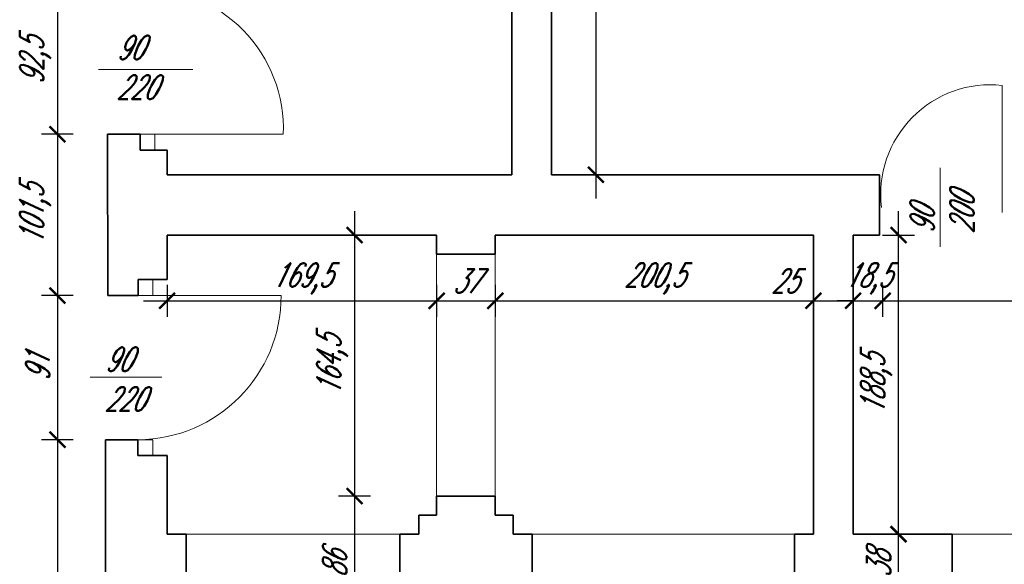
# Model space of a CAD drawing. Header units: millimetres. Extents: x 402 to 79005, y -7782 to 89952.
# Tile 251 of 256: x 25987 to 26607, y 38815 to 39158. Entities that reach past the tile are written whole.
import ezdxf

# ---------------------------------------------------------------- set-up
doc = ezdxf.new("R2010")
doc.units = ezdxf.units.MM
doc.header["$LTSCALE"] = 10
doc.linetypes.add('DASHED', pattern=[19.05, 12.7, -6.35])
doc.layers.get('0').update_dxf_attribs({"lineweight": 0})
doc.layers.get('Defpoints').update_dxf_attribs({"color": 253})
for name, color, linetype, lineweight in [('01 parter - ściany', 253, 'Continuous', 35), ('03_drzwi', 253, 'Continuous', 15), ('04-2_nad', 253, 'DASHED', 5), ('05-01_wymiary', 253, 'Continuous', 5)]:
    doc.layers.add(name, color=color, linetype=linetype, lineweight=lineweight)
doc.styles.add('ariel_wym', font='simplex.shx', dxfattribs={"width": 0.65, "oblique": 25})
doc.dimstyles.new('ariel 50 wnętrze', dxfattribs={"dimtxt": 15, "dimasz": 10, "dimexe": 10, "dimexo": 0, "dimgap": 5, "dimtad": 1, "dimdec": 1, "dimrnd": 0.5, "dimtxsty": 'ariel_wym', "dimblk": 'ARCHTICK', "dimcen": 2.5, "dimdle": 15, "dimazin": 0, "dimtfac": 1, "dimtdec": 1, "dimtix": 1, "dimtmove": 0, "dimatfit": 3, "dimldrblk": 'DOT', "dimfxl": 0, "dimarcsym": 0})

# ---------------------------------------------------------------- blocks, each defined once
blk = doc.blocks.new('_ArchTick')
at = {"color": 0, "linetype": 'ByBlock', "const_width": 0.15}
blk.add_lwpolyline([(-0.5, -0.5), (0.5, 0.5)], dxfattribs=at)
blk = doc.blocks.new('*D871')
at = {"layer": '05-01_wymiary', "color": 0, "lineweight": -2}
for p, q in [((26010.71, 39192.81), (26010.71, 39070.54)), ((26020.71, 39177.81), (26000.71, 39177.81)), ((26020.71, 39085.54), (26000.71, 39085.54))]:
    blk.add_line(p, q, dxfattribs=at)
at = {"layer": 'Defpoints', "color": 0}
for p in [(26042.3, 39177.81), (26010.71, 39085.54), (26042.27, 39085.54)]:
    blk.add_point(p, dxfattribs=at)
at = {"layer": '05-01_wymiary', "color": 0, "lineweight": -2, "xscale": 10, "yscale": 10, "zscale": 10}
for p, rotation in [((26010.71, 39177.81), 90), ((26010.71, 39085.54), 270)]:
    blk.add_blockref('_ArchTick', p, dxfattribs=dict(at, rotation=rotation))
at = {"layer": '05-01_wymiary', "color": 0, "insert": (25996.78, 39131.67), "char_height": 15, "attachment_point": 5, "rotation": 90, "style": 'ariel_wym'}
blk.add_mtext('92,5', dxfattribs=at)
blk = doc.blocks.new('_Dot')
at = {"color": 0, "linetype": 'ByBlock', "lineweight": -2}
blk.add_line((-0.5, 0), (-1, 0), dxfattribs=at)
at = {"color": 0, "linetype": 'ByBlock', "const_width": 0.5}
blk.add_lwpolyline([(-0.25, 0, 1), (0.25, 0, 1)], format="xyb", close=True, dxfattribs=at)
blk = doc.blocks.new('*D872')
at = {"layer": '05-01_wymiary', "color": 0, "lineweight": -2}
for p, q in [((26010.71, 39100.54), (26010.71, 38969.03)), ((26020.71, 39085.54), (26000.71, 39085.54)), ((26020.71, 38984.03), (26000.71, 38984.03))]:
    blk.add_line(p, q, dxfattribs=at)
at = {"layer": 'Defpoints', "color": 0}
for p in [(26042.27, 39085.54), (26010.71, 38984.03), (26042.42, 38984.03)]:
    blk.add_point(p, dxfattribs=at)
at = {"layer": '05-01_wymiary', "color": 0, "lineweight": -2, "xscale": 10, "yscale": 10, "zscale": 10}
for p, rotation in [((26010.71, 39085.54), 90), ((26010.71, 38984.03), 270)]:
    blk.add_blockref('_ArchTick', p, dxfattribs=dict(at, rotation=rotation))
at = {"layer": '05-01_wymiary', "color": 0, "insert": (25996.78, 39034.78), "char_height": 15, "attachment_point": 5, "rotation": 90, "style": 'ariel_wym'}
blk.add_mtext('101,5', dxfattribs=at)
blk = doc.blocks.new('*D873')
at = {"layer": '05-01_wymiary', "color": 0, "lineweight": -2}
for p, q in [((26010.71, 38999.03), (26010.71, 38878.21)), ((26020.71, 38984.03), (26000.71, 38984.03)), ((26020.71, 38893.21), (26000.71, 38893.21))]:
    blk.add_line(p, q, dxfattribs=at)
at = {"layer": 'Defpoints', "color": 0}
for p in [(26042.42, 38984.03), (26010.71, 38893.21), (26040.88, 38893.21)]:
    blk.add_point(p, dxfattribs=at)
at = {"layer": '05-01_wymiary', "color": 0, "lineweight": -2, "xscale": 10, "yscale": 10, "zscale": 10}
for p, rotation in [((26010.71, 38984.03), 90), ((26010.71, 38893.21), 270)]:
    blk.add_blockref('_ArchTick', p, dxfattribs=dict(at, rotation=rotation))
at = {"layer": '05-01_wymiary', "color": 0, "insert": (25998.21, 38938.62), "char_height": 15, "attachment_point": 5, "rotation": 90, "style": 'ariel_wym'}
blk.add_mtext('91', dxfattribs=at)
blk = doc.blocks.new('*D874')
at = {"layer": '05-01_wymiary', "color": 0, "lineweight": -2}
for p, q in [((26010.71, 38908.21), (26010.71, 38556.73)), ((26020.71, 38893.21), (26000.71, 38893.21)), ((26020.71, 38571.73), (26000.71, 38571.73))]:
    blk.add_line(p, q, dxfattribs=at)
at = {"layer": 'Defpoints', "color": 0}
for p in [(26040.88, 38893.21), (26010.71, 38571.73), (26041.04, 38571.73)]:
    blk.add_point(p, dxfattribs=at)
at = {"layer": '05-01_wymiary', "color": 0, "lineweight": -2, "xscale": 10, "yscale": 10, "zscale": 10}
for p, rotation in [((26010.71, 38893.21), 90), ((26010.71, 38571.73), 270)]:
    blk.add_blockref('_ArchTick', p, dxfattribs=dict(at, rotation=rotation))
at = {"layer": '05-01_wymiary', "color": 0, "insert": (25996.78, 38732.47), "char_height": 15, "attachment_point": 5, "rotation": 90, "style": 'ariel_wym'}
blk.add_mtext('321,5', dxfattribs=at)
blk = doc.blocks.new('*D875')
at = {"layer": '05-01_wymiary', "color": 0, "lineweight": -2}
for p, q in [((26197.83, 39037.05), (26197.83, 38842.74)), ((26207.83, 39022.05), (26187.83, 39022.05)), ((26207.83, 38857.74), (26187.83, 38857.74))]:
    blk.add_line(p, q, dxfattribs=at)
at = {"layer": 'Defpoints', "color": 0}
for p in [(26249.51, 39022.05), (26197.83, 38857.74), (26249.51, 38857.74)]:
    blk.add_point(p, dxfattribs=at)
at = {"layer": '05-01_wymiary', "color": 0, "lineweight": -2, "xscale": 10, "yscale": 10, "zscale": 10}
for p, rotation in [((26197.83, 39022.05), 90), ((26197.83, 38857.74), 270)]:
    blk.add_blockref('_ArchTick', p, dxfattribs=dict(at, rotation=rotation))
at = {"layer": '05-01_wymiary', "color": 0, "insert": (26183.9, 38939.89), "char_height": 15, "attachment_point": 5, "rotation": 90, "style": 'ariel_wym'}
blk.add_mtext('164,5', dxfattribs=at)
blk = doc.blocks.new('*D876')
at = {"layer": '05-01_wymiary', "color": 0, "lineweight": -2}
for p, q in [((26197.83, 38872.74), (26197.83, 38756.73)), ((26207.83, 38857.74), (26187.83, 38857.74)), ((26207.83, 38771.73), (26187.83, 38771.73))]:
    blk.add_line(p, q, dxfattribs=at)
at = {"layer": 'Defpoints', "color": 0}
for p in [(26249.51, 38857.74), (26197.83, 38771.73), (26249.51, 38771.73)]:
    blk.add_point(p, dxfattribs=at)
at = {"layer": '05-01_wymiary', "color": 0, "lineweight": -2, "xscale": 10, "yscale": 10, "zscale": 10}
for p, rotation in [((26197.83, 38857.74), 90), ((26197.83, 38771.73), 270)]:
    blk.add_blockref('_ArchTick', p, dxfattribs=dict(at, rotation=rotation))
at = {"layer": '05-01_wymiary', "color": 0, "insert": (26185.33, 38814.73), "char_height": 15, "attachment_point": 5, "rotation": 90, "style": 'ariel_wym'}
blk.add_mtext('86', dxfattribs=at)
blk = doc.blocks.new('*D898')
at = {"layer": '05-01_wymiary', "color": 0, "lineweight": -2}
for p, q in [((26540.42, 38780.74), (26540.42, 38848.74)), ((26530.42, 38833.74), (26550.42, 38833.74)), ((26530.42, 38795.74), (26550.42, 38795.74))]:
    blk.add_line(p, q, dxfattribs=at)
at = {"layer": 'Defpoints', "color": 0}
for p in [(26511.83, 38833.74), (26540.42, 38833.74), (26511.83, 38795.74)]:
    blk.add_point(p, dxfattribs=at)
at = {"layer": '05-01_wymiary', "color": 0, "lineweight": -2, "xscale": 10, "yscale": 10, "zscale": 10}
for p, rotation in [((26540.42, 38833.74), 90), ((26540.42, 38795.74), 270)]:
    blk.add_blockref('_ArchTick', p, dxfattribs=dict(at, rotation=rotation))
at = {"layer": '05-01_wymiary', "color": 0, "insert": (26527.92, 38814.74), "char_height": 15, "attachment_point": 5, "rotation": 90, "style": 'ariel_wym'}
blk.add_mtext('38', dxfattribs=at)
blk = doc.blocks.new('*D899')
at = {"layer": '05-01_wymiary', "color": 0, "lineweight": -2}
for p, q in [((26540.42, 38818.74), (26540.42, 39037.05)), ((26530.42, 39022.05), (26550.42, 39022.05)), ((26530.42, 38833.74), (26550.42, 38833.74))]:
    blk.add_line(p, q, dxfattribs=at)
at = {"layer": 'Defpoints', "color": 0}
for p in [(26520.17, 39022.05), (26540.42, 39022.05), (26511.83, 38833.74)]:
    blk.add_point(p, dxfattribs=at)
at = {"layer": '05-01_wymiary', "color": 0, "lineweight": -2, "xscale": 10, "yscale": 10, "zscale": 10}
for p, rotation in [((26540.42, 39022.05), 90), ((26540.42, 38833.74), 270)]:
    blk.add_blockref('_ArchTick', p, dxfattribs=dict(at, rotation=rotation))
at = {"layer": '05-01_wymiary', "color": 0, "insert": (26526.49, 38927.89), "char_height": 15, "attachment_point": 5, "rotation": 90, "style": 'ariel_wym'}
blk.add_mtext('188,5', dxfattribs=at)
blk = doc.blocks.new('*D900')
at = {"layer": '05-01_wymiary', "color": 0, "lineweight": -2}
for p, q in [((26079.83, 38990.69), (26079.83, 38970.69)), ((26249.51, 38990.69), (26249.51, 38970.69)), ((26064.83, 38980.69), (26264.51, 38980.69))]:
    blk.add_line(p, q, dxfattribs=at)
at = {"layer": 'Defpoints', "color": 0}
for p in [(26079.83, 39022.05), (26249.51, 39022.05), (26249.51, 38980.69)]:
    blk.add_point(p, dxfattribs=at)
at = {"layer": '05-01_wymiary', "color": 0, "lineweight": -2, "xscale": 10, "yscale": 10, "zscale": 10, "rotation": 180}
blk.add_blockref('_ArchTick', (26079.83, 38980.69), dxfattribs=at)
at = {"layer": '05-01_wymiary', "color": 0, "lineweight": -2, "xscale": 10, "yscale": 10, "zscale": 10}
blk.add_blockref('_ArchTick', (26249.51, 38980.69), dxfattribs=at)
at = {"layer": '05-01_wymiary', "color": 0, "insert": (26164.67, 38994.62), "char_height": 15, "attachment_point": 5, "style": 'ariel_wym'}
blk.add_mtext('169,5', dxfattribs=at)
blk = doc.blocks.new('*D901')
at = {"layer": '05-01_wymiary', "color": 0, "lineweight": -2}
for p, q in [((26249.51, 38990.69), (26249.51, 38970.69)), ((26286.51, 38990.69), (26286.51, 38970.69)), ((26234.51, 38980.69), (26301.51, 38980.69))]:
    blk.add_line(p, q, dxfattribs=at)
at = {"layer": 'Defpoints', "color": 0}
for p in [(26249.51, 39022.05), (26286.51, 39010.04), (26286.51, 38980.69)]:
    blk.add_point(p, dxfattribs=at)
at = {"layer": '05-01_wymiary', "color": 0, "lineweight": -2, "xscale": 10, "yscale": 10, "zscale": 10, "rotation": 180}
blk.add_blockref('_ArchTick', (26249.51, 38980.69), dxfattribs=at)
at = {"layer": '05-01_wymiary', "color": 0, "lineweight": -2, "xscale": 10, "yscale": 10, "zscale": 10}
blk.add_blockref('_ArchTick', (26286.51, 38980.69), dxfattribs=at)
at = {"layer": '05-01_wymiary', "color": 0, "insert": (26268.01, 38993.19), "char_height": 15, "attachment_point": 5, "style": 'ariel_wym'}
blk.add_mtext('37', dxfattribs=at)
blk = doc.blocks.new('*D902')
at = {"layer": '05-01_wymiary', "color": 0, "lineweight": -2}
for p, q in [((26286.51, 38990.69), (26286.51, 38970.69)), ((26486.83, 38990.69), (26486.83, 38970.69)), ((26271.51, 38980.69), (26501.83, 38980.69))]:
    blk.add_line(p, q, dxfattribs=at)
at = {"layer": 'Defpoints', "color": 0}
for p in [(26486.83, 39022.05), (26286.51, 39010.04), (26486.83, 38980.69)]:
    blk.add_point(p, dxfattribs=at)
at = {"layer": '05-01_wymiary', "color": 0, "lineweight": -2, "xscale": 10, "yscale": 10, "zscale": 10, "rotation": 180}
blk.add_blockref('_ArchTick', (26286.51, 38980.69), dxfattribs=at)
at = {"layer": '05-01_wymiary', "color": 0, "lineweight": -2, "xscale": 10, "yscale": 10, "zscale": 10}
blk.add_blockref('_ArchTick', (26486.83, 38980.69), dxfattribs=at)
at = {"layer": '05-01_wymiary', "color": 0, "insert": (26386.67, 38994.62), "char_height": 15, "attachment_point": 5, "style": 'ariel_wym'}
blk.add_mtext('200,5', dxfattribs=at)
blk = doc.blocks.new('*D903')
at = {"layer": '05-01_wymiary', "color": 0, "lineweight": -2}
for p, q in [((26486.83, 38990.69), (26486.83, 38970.69)), ((26511.83, 38990.69), (26511.83, 38970.69)), ((26471.83, 38980.69), (26526.83, 38980.69))]:
    blk.add_line(p, q, dxfattribs=at)
at = {"layer": 'Defpoints', "color": 0}
for p in [(26486.83, 39022.05), (26511.83, 39022.05), (26511.83, 38980.69)]:
    blk.add_point(p, dxfattribs=at)
at = {"layer": '05-01_wymiary', "color": 0, "lineweight": -2, "xscale": 10, "yscale": 10, "zscale": 10, "rotation": 180}
blk.add_blockref('_ArchTick', (26486.83, 38980.69), dxfattribs=at)
at = {"layer": '05-01_wymiary', "color": 0, "lineweight": -2, "xscale": 10, "yscale": 10, "zscale": 10}
blk.add_blockref('_ArchTick', (26511.83, 38980.69), dxfattribs=at)
at = {"layer": '05-01_wymiary', "color": 0, "insert": (26468.72, 38993.19), "char_height": 15, "attachment_point": 5, "style": 'ariel_wym'}
blk.add_mtext('25', dxfattribs=at)
blk = doc.blocks.new('*D904')
at = {"layer": '05-01_wymiary', "color": 0, "lineweight": -2}
for p, q in [((26511.83, 38990.69), (26511.83, 38970.69)), ((26530.42, 38990.69), (26530.42, 38970.69)), ((26511.83, 38980.69), (26501.83, 38980.69)), ((26511.83, 38980.69), (26530.42, 38980.69)), ((26530.42, 38980.69), (26540.42, 38980.69))]:
    blk.add_line(p, q, dxfattribs=at)
at = {"layer": 'Defpoints', "color": 0}
for p in [(26511.83, 39022.05), (26530.42, 39022.05), (26530.42, 38980.69)]:
    blk.add_point(p, dxfattribs=at)
at = {"layer": '05-01_wymiary', "color": 0, "lineweight": -2, "xscale": 10, "yscale": 10, "zscale": 10}
blk.add_blockref('_ArchTick', (26511.83, 38980.69), dxfattribs=at)
at = {"layer": '05-01_wymiary', "color": 0, "lineweight": -2, "xscale": 10, "yscale": 10, "zscale": 10, "rotation": 180}
blk.add_blockref('_ArchTick', (26530.42, 38980.69), dxfattribs=at)
at = {"layer": '05-01_wymiary', "color": 0, "insert": (26521.13, 38994.62), "char_height": 15, "attachment_point": 5, "style": 'ariel_wym'}
blk.add_mtext('18,5', dxfattribs=at)
blk = doc.blocks.new('*D905')
at = {"layer": '05-01_wymiary', "color": 0, "lineweight": -2}
for p, q in [((26530.42, 38990.69), (26530.42, 38970.69)), ((26791.83, 38990.69), (26791.83, 38970.69)), ((26515.42, 38980.69), (26806.83, 38980.69))]:
    blk.add_line(p, q, dxfattribs=at)
at = {"layer": 'Defpoints', "color": 0}
for p in [(26530.42, 39022.05), (26791.83, 39022.05), (26791.83, 38980.69)]:
    blk.add_point(p, dxfattribs=at)
at = {"layer": '05-01_wymiary', "color": 0, "lineweight": -2, "xscale": 10, "yscale": 10, "zscale": 10, "rotation": 180}
blk.add_blockref('_ArchTick', (26530.42, 38980.69), dxfattribs=at)
at = {"layer": '05-01_wymiary', "color": 0, "lineweight": -2, "xscale": 10, "yscale": 10, "zscale": 10}
blk.add_blockref('_ArchTick', (26791.83, 38980.69), dxfattribs=at)
at = {"layer": '05-01_wymiary', "color": 0, "insert": (26661.13, 38994.62), "char_height": 15, "attachment_point": 5, "style": 'ariel_wym'}
blk.add_mtext('261,5', dxfattribs=at)
blk = doc.blocks.new('*D907')
at = {"layer": '05-01_wymiary', "color": 0, "lineweight": -2}
for p, q in [((26349.9, 39499.05), (26349.9, 39045.05)), ((26339.9, 39484.05), (26359.9, 39484.05)), ((26339.9, 39060.05), (26359.9, 39060.05))]:
    blk.add_line(p, q, dxfattribs=at)
at = {"layer": 'Defpoints', "color": 0}
for p in [(26321.83, 39484.05), (26321.83, 39060.05), (26349.9, 39060.05)]:
    blk.add_point(p, dxfattribs=at)
at = {"layer": '05-01_wymiary', "color": 0, "lineweight": -2, "xscale": 10, "yscale": 10, "zscale": 10}
for p, rotation in [((26349.9, 39484.05), 90), ((26349.9, 39060.05), 270)]:
    blk.add_blockref('_ArchTick', p, dxfattribs=dict(at, rotation=rotation))
at = {"layer": '05-01_wymiary', "color": 0, "insert": (26337.4, 39272.05), "char_height": 15, "attachment_point": 5, "rotation": 90, "style": 'ariel_wym'}
blk.add_mtext('424', dxfattribs=at)

msp = doc.modelspace()

# ---------------------------------------------------------------- linework, layer by layer
at = {"layer": '01 parter - ściany'}
for p, q in [((26296.83, 39484.05), (26296.83, 39060.05)), ((26321.83, 39484.05), (26321.83, 39060.05)), ((26042.27, 39085.54), (26062.77, 39085.54)), ((26042.27, 39085.54), (26042.42, 38984.03)), ((26062.77, 39085.54), (26062.77, 39075.54)), ((26062.77, 39075.54), (26079.83, 39075.54)), ((26079.83, 39075.54), (26079.83, 39060.05)), ((26296.83, 39060.05), (26079.83, 39060.05)), ((26528.51, 39060.05), (26321.83, 39060.05)), ((26528.51, 39022.05), (26528.51, 39060.05)), ((26079.83, 39022.05), (26079.83, 38994.03)), ((26249.51, 39022.05), (26079.83, 39022.05)), ((26079.83, 39022.05), (26249.51, 39022.05)), ((26249.51, 39022.05), (26249.51, 39010.04)), ((26486.83, 39022.05), (26286.51, 39022.05)), ((26286.51, 39022.05), (26486.83, 39022.05)), ((26286.51, 39022.05), (26286.51, 39010.04)), ((26486.83, 39022.05), (26486.83, 38833.74)), ((26528.51, 39022.05), (26511.83, 39022.05)), ((26511.83, 39022.05), (26511.83, 38833.74)), ((26249.51, 39010.04), (26286.51, 39010.04)), ((26061.58, 38994.03), (26079.83, 38994.03)), ((26061.58, 38984.03), (26061.58, 38994.03)), ((26042.42, 38984.03), (26061.58, 38984.03)), ((26040.88, 38893.21), (26061.38, 38893.21)), ((26040.88, 38893.21), (26041.04, 38571.73)), ((26061.38, 38893.21), (26061.38, 38883.21)), ((26061.38, 38883.21), (26079.83, 38883.21)), ((26079.83, 38883.21), (26079.83, 38833.74)), ((26249.51, 38857.74), (26286.51, 38857.74)), ((26249.51, 38845.74), (26249.51, 38857.74)), ((26286.51, 38845.74), (26286.51, 38857.74)), ((26238.31, 38845.74), (26249.51, 38845.74)), ((26238.31, 38833.74), (26238.31, 38845.74)), ((26286.51, 38845.74), (26297.7, 38845.74)), ((26297.7, 38833.74), (26297.7, 38845.74)), ((26079.83, 38833.74), (26091.83, 38833.74)), ((26091.83, 38795.74), (26091.83, 38833.74)), ((26226.31, 38795.74), (26226.31, 38833.74)), ((26238.31, 38833.74), (26226.31, 38833.74)), ((26309.7, 38833.74), (26297.7, 38833.74)), ((26309.7, 38795.74), (26309.7, 38833.74)), ((26474.83, 38795.74), (26474.83, 38833.74)), ((26486.83, 38833.74), (26474.83, 38833.74)), ((26511.83, 38833.74), (26574.18, 38833.74)), ((26574.18, 38795.73), (26574.18, 38833.74))]:
    msp.add_line(p, q, dxfattribs=at)
at = {"layer": '03_drzwi'}
for p, q in [((26036.57, 39126.34), (26096.02, 39126.34)), ((26605.65, 39116.34), (26605.65, 39036.34)), ((26152.97, 39085.54), (26062.97, 39085.54)), ((26062.97, 39085.54), (26072.09, 39085.54)), ((26072.09, 39075.54), (26072.09, 39085.54)), ((26566.66, 39064.32), (26566.66, 39014.6)), ((26070.71, 38984.03), (26070.71, 38994.03)), ((26151.58, 38984.03), (26061.58, 38984.03)), ((26061.58, 38984.03), (26070.71, 38984.03)), ((26031.36, 38932.66), (26076.54, 38932.66)), ((26061.58, 38893.21), (26070.71, 38893.21)), ((26070.71, 38883.21), (26070.71, 38893.21))]:
    msp.add_line(p, q, dxfattribs=at)
for centre, radius, start, end in [((26064.17, 39088.95), 88.86, 357.79626, 90.88032), ((26598.24, 39047.74), 69, 83.83781, 186.9272), ((26061.07, 38983.72), 90.51, 270.32537, 0.19418)]:
    msp.add_arc(centre, radius, start, end, dxfattribs=at)
at = {"layer": '04-2_nad', "ltscale": 2}
for p, q in [((26249.51, 38857.74), (26249.51, 39010.04)), ((26286.51, 38857.74), (26286.51, 39010.04)), ((26226.31, 38833.74), (26091.83, 38833.74)), ((26309.7, 38833.74), (26474.83, 38833.74)), ((26574.18, 38833.74), (26722.68, 38833.74))]:
    msp.add_line(p, q, dxfattribs=at)

# ---------------------------------------------------------------- texts
at = {"layer": '03_drzwi', "char_height": 15, "width": 160.5905, "attachment_point": 7, "style": 'ariel_wym'}
for s, insert, rotation in [('90\\P220', (26048.02, 39107.68), 0.0085), ('90\\P200', (26587.88, 39023.13), 90), ('90\\P220', (26040.56, 38911.38), 0.0085)]:
    msp.add_mtext(s, dxfattribs=dict(at, insert=insert, rotation=rotation))

# ---------------------------------------------------------------- dimensions: what is measured, and where the dimension line sits
at = {"layer": '05-01_wymiary'}
for base, p1, p2, picture, middle in [((26349.9, 39060.05), (26321.83, 39484.05), (26321.83, 39060.05), '*D907', (26337.4, 39272.05)), ((26197.83, 38857.74), (26249.51, 39022.05), (26249.51, 38857.74), '*D875', (26183.9, 38939.89))]:
    dim = msp.add_linear_dim(base=base, p1=p1, p2=p2, angle=90, dimstyle='ariel 50 wnętrze', dxfattribs=at)
    dim.commit()
    dim.dimension.update_dxf_attribs({"geometry": picture, "text_midpoint": middle})
for base, p1, p2, picture, middle in [((26010.71, 39085.54), (26042.3, 39177.81), (26042.27, 39085.54), '*D871', (25996.78, 39131.67)), ((26010.71, 38984.03), (26042.27, 39085.54), (26042.42, 38984.03), '*D872', (25996.78, 39034.78)), ((26540.42, 39022.05), (26511.83, 38833.74), (26520.17, 39022.05), '*D899', (26526.49, 38927.89)), ((26010.71, 38893.21), (26042.42, 38984.03), (26040.88, 38893.21), '*D873', (25998.21, 38938.62)), ((26010.71, 38571.73), (26040.88, 38893.21), (26041.04, 38571.73), '*D874', (25996.78, 38732.47)), ((26197.83, 38771.73), (26249.51, 38857.74), (26249.51, 38771.73), '*D876', (26185.33, 38814.73)), ((26540.42, 38833.74), (26511.83, 38795.74), (26511.83, 38833.74), '*D898', (26527.92, 38814.74))]:
    dim = msp.add_linear_dim(base=base, p1=p1, p2=p2, angle=90, dimstyle='ariel 50 wnętrze', override={"dimtmove": 1}, dxfattribs=at)
    dim.commit()
    dim.dimension.update_dxf_attribs({"geometry": picture, "text_midpoint": middle})
dim = msp.add_linear_dim(base=(26249.51, 38980.69), p1=(26079.83, 39022.05), p2=(26249.51, 39022.05), dimstyle='ariel 50 wnętrze', dxfattribs=at)
dim.commit()
dim.dimension.update_dxf_attribs({"geometry": '*D900', "text_midpoint": (26164.67, 38994.62)})
for base, p1, p2, picture, middle in [((26286.51, 38980.69), (26249.51, 39022.05), (26286.51, 39010.04), '*D901', (26268.01, 38993.19)), ((26486.83, 38980.69), (26286.51, 39010.04), (26486.83, 39022.05), '*D902', (26386.67, 38994.62)), ((26530.42, 38980.69), (26511.83, 39022.05), (26530.42, 39022.05), '*D904', (26521.13, 38994.62)), ((26791.83, 38980.69), (26530.42, 39022.05), (26791.83, 39022.05), '*D905', (26661.13, 38994.62))]:
    dim = msp.add_linear_dim(base=base, p1=p1, p2=p2, dimstyle='ariel 50 wnętrze', override={"dimtmove": 1}, dxfattribs=at)
    dim.commit()
    dim.dimension.update_dxf_attribs({"geometry": picture, "text_midpoint": middle})
dim = msp.add_linear_dim(base=(26511.83, 38980.69), p1=(26486.83, 39022.05), p2=(26511.83, 39022.05), dimstyle='ariel 50 wnętrze', override={"dimtmove": 1}, dxfattribs=at)
dim.commit()
dim.dimension.update_dxf_attribs({"geometry": '*D903', "text_midpoint": (26468.72, 38980.69), "dimtype": 160})

doc.saveas('drawing.dxf')
